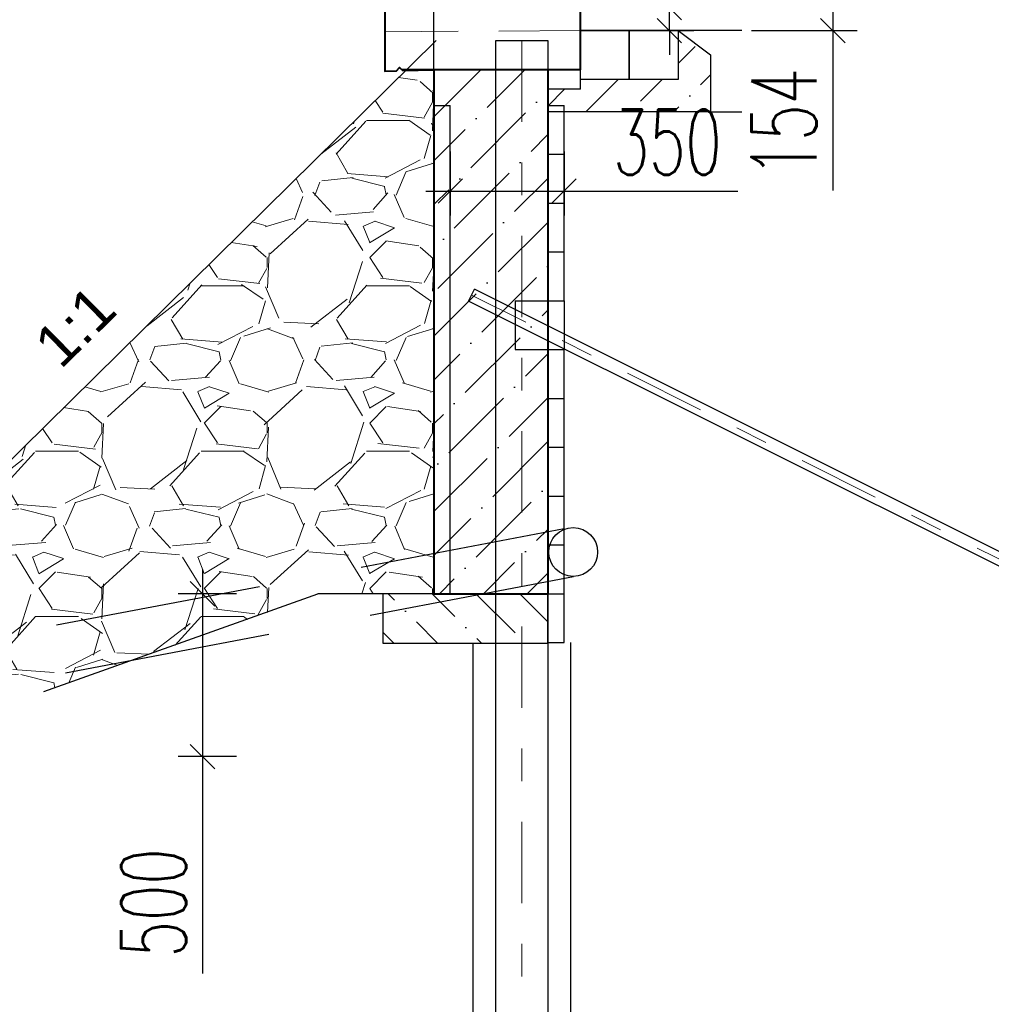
# Model space of a CAD drawing. Header units: metres. Extents: x -912764 to -454925, y -2226138 to -1112338.
# Tile 28 of 256: x -456325.24 to -456322.26, y -1113151.42 to -1113148.4. Entities that reach past the tile are written whole.
import ezdxf
from ezdxf.enums import TextEntityAlignment as Align

# ---------------------------------------------------------------- set-up
doc = ezdxf.new("R2010")
doc.units = ezdxf.units.M
for name, pattern in [('DASHDOT', [1, 0.5, -0.25, 0, -0.25]), ('DASHED2', [0.375, 0.25, -0.125]), ('SOLID', [0]), ('ČÁRKOVANÁ', [19.05, 12.7, -6.35]), ('ČÁRKOVANÁX2', [38.1, 25.4, -12.7])]:
    doc.linetypes.add(name, pattern=pattern)
for name, color, linetype in [('99_ROZPISKA', 7, 'Continuous'), ('_A_fasada plech', 7, 'Continuous'), ('C3D_ZPR', 7, 'Continuous'), ('OZ', 3, 'Continuous')]:
    doc.layers.add(name, color=color, linetype=linetype)
doc.layers.add('_NOVÝ STAV', color=1, linetype='Continuous', lineweight=30)
doc.layers.add('PDF2_13', color=140, linetype='Continuous', true_color=0x00bfff)
doc.layers.add('PDF_OZ', color=140, linetype='Continuous', true_color=0x00bfff)
doc.styles.add('Arial', font='arial.ttf', dxfattribs={"width": 0.8})
doc.styles.add('StandardUzky', font='simplex.shx', dxfattribs={"width": 0.65})
doc.styles.add('znacky', font='arial.ttf')
doc.dimstyles.new('1000', dxfattribs={"dimscale": 0.5, "dimtxt": 1, "dimasz": 0.6, "dimexe": 0.3, "dimexo": 0.5, "dimgap": 0.5, "dimtad": 1, "dimzin": 1, "dimdsep": 46, "dimtxsty": 'znacky', "dimblk": 'OBLIQUE', "dimcen": 1, "dimdle": 0.3, "dimclrd": 256, "dimclre": 256, "dimclrt": 256, "dimadec": 3, "dimazin": 0, "dimtfac": 1, "dimtmove": 0, "dimatfit": 3, "dimldrblk": 'OBLIQUE', "dimfxl": 1, "dimlwd": -1, "dimlwe": -1, "dimarcsym": 0})

# ---------------------------------------------------------------- blocks, each defined once
blk = doc.blocks.new('_Oblique')
at = {"color": 0, "linetype": 'ByBlock', "lineweight": -2}
blk.add_line((-0.5, -0.5), (0.5, 0.5), dxfattribs=at)
blk = doc.blocks.new('*D294')
at = {"layer": 'C3D_ZPR', "color": 1, "transparency": 16777216}
for p, q in [((-456323.2456, -1113148.3633), (-456323.2456, -1113147.8778)), ((-456323.3628, -1113148.3633), (-456323.1706, -1113148.3633)), ((-456323.2456, -1113148.4333), (-456323.2456, -1113148.3633)), ((-456323.3628, -1113148.4333), (-456323.1706, -1113148.4333)), ((-456323.2456, -1113148.4333), (-456323.2456, -1113148.5083))]:
    blk.add_line(p, q, dxfattribs=at)
at = {"layer": 'Defpoints', "color": 0, "lineweight": 50, "transparency": 16777216}
for p in [(-456323.6128, -1113148.3633), (-456323.6128, -1113148.4333), (-456323.2456, -1113148.4333)]:
    blk.add_point(p, dxfattribs=at)
at = {"layer": 'C3D_ZPR', "color": 1, "transparency": 16777216, "xscale": 0.075, "yscale": 0.075, "zscale": 0.075}
for p, rotation in [((-456323.2456, -1113148.3633), 270), ((-456323.2456, -1113148.4333), 90)]:
    blk.add_blockref('_Oblique', p, dxfattribs=dict(at, rotation=rotation))
at = {"layer": 'C3D_ZPR', "color": 1, "transparency": 16777216, "insert": (-456323.3956, -1113148.033), "char_height": 0.2, "attachment_point": 5, "rotation": 90, "style": 'StandardUzky'}
blk.add_mtext('70', dxfattribs=at)
blk = doc.blocks.new('*D302')
at = {"layer": 'C3D_ZPR', "color": 1, "transparency": 16777216}
for p, q in [((-456322.7437, -1113148.204), (-456322.7437, -1113148.4333)), ((-456322.9937, -1113148.279), (-456322.6687, -1113148.279)), ((-456322.9937, -1113148.4333), (-456322.6687, -1113148.4333)), ((-456322.7437, -1113148.4333), (-456322.7437, -1113148.924))]:
    blk.add_line(p, q, dxfattribs=at)
at = {"layer": 'Defpoints', "color": 0, "lineweight": 50, "transparency": 16777216}
for p in [(-456323.5489, -1113148.279), (-456323.5192, -1113148.4333), (-456322.7437, -1113148.4333)]:
    blk.add_point(p, dxfattribs=at)
at = {"layer": 'C3D_ZPR', "color": 1, "transparency": 16777216, "xscale": 0.075, "yscale": 0.075, "zscale": 0.075}
for p, rotation in [((-456322.7437, -1113148.279), 90), ((-456322.7437, -1113148.4333), 270)]:
    blk.add_blockref('_Oblique', p, dxfattribs=dict(at, rotation=rotation))
at = {"layer": 'C3D_ZPR', "color": 1, "transparency": 16777216, "insert": (-456322.8937, -1113148.7161), "char_height": 0.2, "attachment_point": 5, "rotation": 90, "style": 'StandardUzky'}
blk.add_mtext('154', dxfattribs=at)
blk = doc.blocks.new('*D295')
at = {"layer": 'C3D_ZPR', "color": 1, "transparency": 16777216}
for p, q in [((-456324.6797, -1113150.0882), (-456324.6797, -1113150.6632)), ((-456324.5756, -1113150.1632), (-456324.7547, -1113150.1632)), ((-456324.5756, -1113150.6632), (-456324.7547, -1113150.6632)), ((-456324.6797, -1113150.6632), (-456324.6797, -1113151.3297))]:
    blk.add_line(p, q, dxfattribs=at)
at = {"layer": 'Defpoints', "color": 0, "lineweight": 50, "transparency": 16777216}
for p in [(-456324.3256, -1113150.1632), (-456324.6797, -1113150.6632), (-456324.3256, -1113150.6632)]:
    blk.add_point(p, dxfattribs=at)
at = {"layer": 'C3D_ZPR', "color": 1, "transparency": 16777216, "xscale": 0.075, "yscale": 0.075, "zscale": 0.075}
for p, rotation in [((-456324.6797, -1113150.1632), 90), ((-456324.6797, -1113150.6632), 270)]:
    blk.add_blockref('_Oblique', p, dxfattribs=dict(at, rotation=rotation))
at = {"layer": 'C3D_ZPR', "color": 1, "transparency": 16777216, "insert": (-456324.8297, -1113151.1125), "char_height": 0.2, "attachment_point": 5, "rotation": 90, "style": 'StandardUzky'}
blk.add_mtext('500', dxfattribs=at)
blk = doc.blocks.new('*D296')
at = {"layer": 'C3D_ZPR', "color": 1, "transparency": 16777216}
for p, q in [((-456323.9188, -1113148.8042), (-456323.9188, -1113149.0011)), ((-456323.5692, -1113148.8042), (-456323.5692, -1113149.0011)), ((-456323.9938, -1113148.9261), (-456323.5692, -1113148.9261)), ((-456323.5692, -1113148.9261), (-456323.035, -1113148.9261))]:
    blk.add_line(p, q, dxfattribs=at)
at = {"layer": 'Defpoints', "color": 0, "lineweight": 50, "transparency": 16777216}
for p in [(-456323.9188, -1113148.5542), (-456323.5692, -1113148.5542), (-456323.5692, -1113148.9261)]:
    blk.add_point(p, dxfattribs=at)
at = {"layer": 'C3D_ZPR', "color": 1, "transparency": 16777216, "xscale": 0.075, "yscale": 0.075, "zscale": 0.075, "rotation": 180}
blk.add_blockref('_Oblique', (-456323.9188, -1113148.9261), dxfattribs=at)
at = {"layer": 'C3D_ZPR', "color": 1, "transparency": 16777216, "xscale": 0.075, "yscale": 0.075, "zscale": 0.075}
blk.add_blockref('_Oblique', (-456323.5692, -1113148.9261), dxfattribs=at)
at = {"layer": 'C3D_ZPR', "color": 1, "transparency": 16777216, "insert": (-456323.2521, -1113148.7761), "char_height": 0.2, "attachment_point": 5, "style": 'StandardUzky'}
blk.add_mtext('350', dxfattribs=at)

msp = doc.modelspace()

# ---------------------------------------------------------------- hatches: boundary and pattern name
at = {"layer": '_A_fasada plech', "linetype": 'ČÁRKOVANÁ', "lineweight": 5}
h = msp.add_hatch(dxfattribs=at)
h.set_pattern_fill('GRAVEL', color=1, scale=0.02)
h.set_pattern_definition([(228.0127875, (-12.61069, -82.332996), (-4.0640000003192, -4.5719999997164), [0.068344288, -6.76609672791]), (184.969741, (-12.656411, -82.383796), (6.0959999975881, 0.5080000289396), [0.117280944, -11.6108097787]), (132.5104471, (-12.77325, -82.393956), (5.0800000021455, -5.5879999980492), [0.082696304, -8.18694455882]), (267.273689, (-12.971371, -82.520956), (0.50800000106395, 10.15999999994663), [0.106800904, -10.57328748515]), (292.83365418, (-12.976451, -82.627636), (-2.5400000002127, 6.0959999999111), [0.10472674, -10.36796154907]), (357.273689, (-12.935811, -82.724156), (-10.15999999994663, 0.50800000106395), [0.106800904, -10.57328748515]), (37.69424047, (-12.829131, -82.729236), (-6.60399999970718, -5.08000000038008), [0.141238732, -13.98262306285]), (72.25532837, (-12.717371, -82.642876), (3.55600000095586, 11.17599999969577), [0.133343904, -13.20105132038]), (121.42956562, (-12.676731, -82.515876), (-4.0640000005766, 6.6039999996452), [0.1071626, -10.60910913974]), (175.2363583, (-12.73261, -82.424436), (5.5879999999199, -0.5080000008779), [0.122342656, -5.99478739]), (222.3974378, (-12.854531, -82.414276), (-6.09599999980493, -5.5880000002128), [0.158215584, -15.66335450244]), (138.81407483, (-12.46845, -82.526036), (-3.5559999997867, 3.0480000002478), [0.054000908, -5.34611316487]), (171.4692344, (-12.509091, -82.490476), (6.60400000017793, -1.01599999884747), [0.102736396, -10.1709277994]), (225, (-12.6107, -82.47524), (-7e-17, -0.508), [0.071841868, -0.64657862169]), (203.19859051, (-12.64625, -82.414276), (2.5400000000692, 1.015999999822), [0.038688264, -3.83012447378]), (291.80140949, (-12.68181, -82.42952), (-0.508000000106, 1.5239999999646), [0.054713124, -2.680950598]), (30.96375653, (-12.66149, -82.48032), (1.524000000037, 1.015999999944), [0.088863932, -2.87325963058]), (161.56505118, (-12.58529, -82.4346), (1.016000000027, -0.507999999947), [0.064257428, -1.54217962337]), (16.389540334, (-12.97645, -82.429516), (5.08, 1.52400000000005), [0.0900176, -8.9117653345]), (70.34617594, (-12.89009, -82.404116), (-2.0320000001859, -5.5879999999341), [0.075519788, -7.47644313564]), (293.19859051, (-12.58529, -82.332996), (-1.0159999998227, 2.540000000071), [0.07737602, -3.79143671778]), (343.61045967, (-12.55481, -82.404116), (-5.08000000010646, 1.5239999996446), [0.0900176, -8.9117653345]), (339.44395478, (-12.97645, -82.744476), (-2.54, 1.016), [0.08680704, -4.25354686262]), (294.7751406, (-12.89517, -82.774956), (-2.5400000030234, 5.5879999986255), [0.072734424, -7.20071867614]), (66.80140949, (-12.58021, -82.840996), (1.0159999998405, 2.540000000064), [0.07737602, -3.79143671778]), (17.35402464, (-12.54973, -82.769876), (-6.6039999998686, -2.0320000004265), [0.085156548, -8.43047519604]), (69.44395478, (-12.82913, -82.840996), (-1.0160000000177, -2.539999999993), [0.04340352, -4.29695038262]), (101.309932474, (-12.61069, -82.841), (-0.508, 2.032), [0.02590292, -2.5643989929]), (165.963756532, (-12.61577, -82.8156), (1.524, -0.508), [0.10472674, -1.98981091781]), (186.00900596, (-12.71737, -82.790196), (5.0799999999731, 0.5080000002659), [0.0970534, -9.60827297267]), (303.69006753, (-12.66149, -82.52604), (-0.50800000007, 1.015999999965), [0.073264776, -1.75835527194]), (353.15722659, (-12.620851, -82.586996), (8.63600000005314, -1.01599999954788), [0.127911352, -12.663201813]), (60.9453959, (-12.49385, -82.602236), (-2.032000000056, -3.555999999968), [0.052301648, -5.17787846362]), (90, (-12.46845, -82.5565), (-0.508, 0.508), [0.03048, -0.47752]), (120.25643716, (-12.72753, -82.774956), (2.0319999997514, -3.556000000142), [0.070573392, -6.98678815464]), (48.0127875, (-12.76309, -82.713996), (4.0640000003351, 4.571999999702), [0.136688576, -6.69775243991]), (0, (-12.67165, -82.6124), (0.508, 0.508), [0.13208, -0.37592]), (325.3048465, (-12.53957, -82.612396), (5.0800000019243, -3.5559999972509), [0.080321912, -7.95186334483]), (254.0546041, (-12.47353, -82.658116), (-0.5079999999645, -2.032000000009), [0.073965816, -3.62433000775]), (207.64597536, (-12.493851, -82.729236), (-9.65200000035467, -5.07999999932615), [0.12042902, -11.92249288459]), (175.42607874, (-12.600531, -82.785116), (-6.60399999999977, 0.5079999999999), [0.127405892, -12.61316929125])])
h.paths.add_polyline_path([(-456326.1328, -1113150.6036), (-456325.167, -1113150.4636), (-456324.3256, -1113150.1657), (-456324.3256, -1113150.1632), (-456323.9688, -1113150.1632), (-456323.9699, -1113148.5542), (-456324.0559, -1113148.5559)])
at = {"layer": '_NOVÝ STAV', "linetype": 'ČÁRKOVANÁ'}
h = msp.add_hatch(dxfattribs=at)
h.set_pattern_fill('ANSI36', color=256, scale=0.03)
h.set_pattern_definition([(45, (-12.97645, -82.841), (0.050513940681, 0.185217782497), [0.238125, -0.047625, 0, -0.047625])])
h.paths.add_polyline_path([(-456323.2192, -1113148.4333), (-456323.2192, -1113148.5833), (-456323.3692, -1113148.5833), (-456323.5192, -1113148.5833), (-456323.5192, -1113148.6133), (-456323.6192, -1113148.6133), (-456323.6192, -1113148.6833), (-456323.1192, -1113148.6833), (-456323.1192, -1113148.5083)])
at = {"layer": '_NOVÝ STAV', "linetype": 'SOLID'}
h = msp.add_hatch(dxfattribs=at)
h.set_pattern_fill('ANSI36', color=8, scale=0.03)
h.set_pattern_definition([(45, (-5.21305, -107.359695), (0.050513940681, 0.185217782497), [0.238125, -0.047625, 0, -0.047625])])
h.paths.add_polyline_path([(-456323.6192, -1113148.5542), (-456323.9688, -1113148.5542), (-456323.9688, -1113150.1632), (-456323.6192, -1113150.1632)])
h = msp.add_hatch(dxfattribs=at)
h.set_pattern_fill('ANSI36', color=8, scale=0.03, angle=90)
h.set_pattern_definition([(135, (-72.27744, -82.841), (-0.185217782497, 0.050513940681), [0.238125, -0.047625, 0, -0.047625])])
h.paths.add_polyline_path([(-456323.6192, -1113150.1632), (-456324.126, -1113150.1632), (-456324.126, -1113150.3149), (-456323.6192, -1113150.3132)])

# ---------------------------------------------------------------- linework, layer by layer
at = {"layer": '_NOVÝ STAV', "linetype": 'ČÁRKOVANÁ', "lineweight": -3, "ltscale": 0.05}
for p, q in [((-456323.5686, -1113149.9635), (-456325.9409, -1113150.4144)), ((-456323.5406, -1113150.1108), (-456326.1328, -1113150.6036))]:
    msp.add_line(p, q, dxfattribs=at)
at = {"layer": '_NOVÝ STAV', "linetype": 'ČÁRKOVANÁ', "lineweight": -3}
msp.add_line((-456325.167, -1113150.4636), (-456324.3256, -1113150.1632), dxfattribs=at)
at = {"layer": '_NOVÝ STAV', "linetype": 'SOLID'}
for p, q in [((-456323.9688, -1113150.1632), (-456324.3256, -1113150.1632)), ((-456324.126, -1113150.1632), (-456324.126, -1113150.3149)), ((-456323.6192, -1113150.3149), (-456323.6192, -1113150.1652)), ((-456324.126, -1113150.3149), (-456323.6192, -1113150.3149))]:
    msp.add_line(p, q, dxfattribs=at)
at = {"layer": '_NOVÝ STAV', "linetype": 'ČÁRKOVANÁ', "ltscale": 0.3}
msp.add_lwpolyline([(-456323.2192, -1113148.4333), (-456323.1192, -1113148.5083), (-456323.1192, -1113148.6833), (-456323.6192, -1113148.6833)], dxfattribs=at)
at = {"layer": '_NOVÝ STAV', "ltscale": 0.3, "flags": 128}
for points in [[(-456323.0235, -1113148.4333), (-456323.5192, -1113148.4333)], [(-456323.1192, -1113148.6833), (-456323.0235, -1113148.6833)]]:
    msp.add_lwpolyline(points, dxfattribs=at)
at = {"layer": '_NOVÝ STAV', "linetype": 'ČÁRKOVANÁ', "ltscale": 0.3}
for points in [[(-456323.5192, -1113148.4333), (-456323.3692, -1113148.4333), (-456323.3692, -1113148.5833), (-456323.5192, -1113148.5833)], [(-456323.3692, -1113148.4333), (-456323.2192, -1113148.4333), (-456323.2192, -1113148.5833), (-456323.3692, -1113148.5833)]]:
    msp.add_lwpolyline(points, close=True, dxfattribs=at)
at = {"layer": '_NOVÝ STAV', "lineweight": -3}
msp.add_circle((-456323.5411, -1113150.0349), 0.075, dxfattribs=at)
at = {"layer": 'OZ', "color": 5}
for p, q in [((-456323.9698, -1113148.3633), (-456323.97, -1113148.6633)), ((-456323.5192, -1113148.6133), (-456323.5192, -1113148.3633)), ((-456323.5192, -1113148.6133), (-456323.6192, -1113148.6133)), ((-456323.9703, -1113148.6632), (-456323.9188, -1113148.6632)), ((-456323.9192, -1113150.1632), (-456323.9188, -1113148.6632)), ((-456323.9192, -1113150.1632), (-456323.6192, -1113150.1632))]:
    msp.add_line(p, q, dxfattribs=at)
at = {"layer": 'OZ', "color": 1}
for p, q in [((-456323.9619, -1113148.4633), (-456326.1328, -1113150.6036)), ((-456323.7792, -1113148.4633), (-456323.6192, -1113148.4633)), ((-456323.7792, -1113154.4633), (-456323.7792, -1113148.4633)), ((-456323.6192, -1113148.4633), (-456323.6192, -1113154.4633)), ((-456323.8628, -1113149.264), (-456323.8447, -1113149.2278)), ((-456316.7015, -1113152.7994), (-456323.8447, -1113149.2278)), ((-456316.7195, -1113152.8355), (-456323.8628, -1113149.2639)), ((-456323.7197, -1113149.2633), (-456323.7197, -1113149.4133)), ((-456323.7192, -1113149.2633), (-456323.6192, -1113149.2633)), ((-456323.7192, -1113149.4133), (-456323.6192, -1113149.4133))]:
    msp.add_line(p, q, dxfattribs=at)
at = {"layer": 'OZ', "color": 6, "linetype": 'DASHDOT', "lineweight": 15, "ltscale": 0.5}
for p, q in [((-456323.6992, -1113148.4633), (-456323.6992, -1113154.4633)), ((-456316.7106, -1113152.8176), (-456323.8538, -1113149.246))]:
    msp.add_line(p, q, dxfattribs=at)
at = {"layer": 'OZ', "color": 140, "lineweight": 25}
for p, q in [((-456323.6192, -1113148.8133), (-456323.6192, -1113148.6633)), ((-456323.6192, -1113148.6633), (-456323.5692, -1113148.6633)), ((-456323.6192, -1113148.8133), (-456323.6192, -1113148.6633)), ((-456323.5692, -1113148.9633), (-456323.5692, -1113148.6633)), ((-456323.6192, -1113148.8133), (-456323.5692, -1113148.8133)), ((-456323.6192, -1113148.9633), (-456323.6192, -1113148.8133)), ((-456323.6192, -1113148.8133), (-456323.5692, -1113148.8133)), ((-456323.6192, -1113148.9633), (-456323.5692, -1113148.9633)), ((-456323.6192, -1113149.1133), (-456323.6192, -1113148.9633)), ((-456323.6192, -1113148.9633), (-456323.5692, -1113148.9633)), ((-456323.5692, -1113149.1133), (-456323.5692, -1113148.9633)), ((-456323.6192, -1113149.1133), (-456323.5692, -1113149.1133)), ((-456323.6192, -1113149.2633), (-456323.6192, -1113149.1133)), ((-456323.6192, -1113149.1133), (-456323.5692, -1113149.1133)), ((-456323.5692, -1113149.2633), (-456323.5692, -1113149.1133)), ((-456323.6192, -1113149.2633), (-456323.5692, -1113149.2633)), ((-456323.6192, -1113149.2633), (-456323.5692, -1113149.2633)), ((-456323.6192, -1113149.5633), (-456323.6192, -1113149.4133)), ((-456323.6192, -1113149.4133), (-456323.5692, -1113149.4133)), ((-456323.6192, -1113149.5633), (-456323.6192, -1113149.4133)), ((-456323.6192, -1113149.4133), (-456323.5692, -1113149.4133)), ((-456323.5692, -1113149.8633), (-456323.5692, -1113149.4133)), ((-456323.6192, -1113149.5633), (-456323.5692, -1113149.5633)), ((-456323.6192, -1113149.7133), (-456323.6192, -1113149.5633)), ((-456323.6192, -1113149.5633), (-456323.5692, -1113149.5633)), ((-456323.6192, -1113149.7133), (-456323.5692, -1113149.7133)), ((-456323.6192, -1113149.8633), (-456323.6192, -1113149.7133)), ((-456323.6192, -1113149.7133), (-456323.5692, -1113149.7133)), ((-456323.6192, -1113149.8632), (-456323.5692, -1113149.8632)), ((-456323.6192, -1113150.0132), (-456323.6192, -1113149.8632)), ((-456323.6192, -1113149.8633), (-456323.5692, -1113149.8633)), ((-456323.5692, -1113150.0132), (-456323.5692, -1113149.8632)), ((-456323.6192, -1113150.0132), (-456323.5692, -1113150.0132)), ((-456323.6192, -1113150.1632), (-456323.6192, -1113150.0132)), ((-456323.6192, -1113150.0132), (-456323.5692, -1113150.0132)), ((-456323.5692, -1113150.3132), (-456323.5692, -1113150.0132)), ((-456323.6192, -1113150.1632), (-456323.5692, -1113150.1632)), ((-456323.6192, -1113150.3132), (-456323.5692, -1113150.3132))]:
    msp.add_line(p, q, dxfattribs=at)
at = {"layer": 'OZ', "color": 1, "lineweight": 30}
msp.add_line((-456323.5692, -1113149.2633), (-456323.5692, -1113149.4133), dxfattribs=at)
at = {"layer": 'OZ', "color": 1, "linetype": 'ČÁRKOVANÁX2', "lineweight": 25, "ltscale": 0.05}
for p, q in [((-456323.5492, -1113150.3132), (-456323.5492, -1113154.4633)), ((-456323.8492, -1113150.3149), (-456323.8492, -1113154.4633))]:
    msp.add_line(p, q, dxfattribs=at)
at = {"layer": 'PDF2_13', "color": 1, "linetype": 'Continuous', "lineweight": 40}
for p, q in [((-456323.5192, -1113148.5542), (-456324.069, -1113148.5542)), ((-456323.6192, -1113148.5542), (-456323.6192, -1113150.1632)), ((-456323.9688, -1113150.1632), (-456323.6192, -1113150.1632))]:
    msp.add_line(p, q, dxfattribs=at)
msp.add_lwpolyline([(-456323.5192, -1113148.5542), (-456323.5192, -1113148.3108), (-456323.5489, -1113148.279), (-456324.0696, -1113148.2589), (-456324.1194, -1113148.3065), (-456324.1194, -1113148.5584), (-456324.0844, -1113148.5574), (-456324.0749, -1113148.5468), (-456324.0643, -1113148.5563), (-456323.9688, -1113148.5542), (-456323.9688, -1113150.1632)], dxfattribs=at)
at = {"layer": 'PDF_OZ', "linetype": 'DASHED2', "lineweight": 0}
msp.add_line((-456323.5192, -1113148.4333), (-456324.1194, -1113148.4367), dxfattribs=at)

# ---------------------------------------------------------------- texts
at = {"layer": '99_ROZPISKA', "color": 1, "style": 'Arial'}
msp.add_text('1:1', height=0.13, rotation=44.5937, dxfattribs=at).set_placement((-456325.1613, -1113149.43), align=Align.MIDDLE_LEFT)

# ---------------------------------------------------------------- dimensions: what is measured, and where the dimension line sits
at = {"layer": 'C3D_ZPR'}
for base, p1, p2, picture, middle in [((-456323.2456, -1113148.4333), (-456323.6128, -1113148.3633), (-456323.6128, -1113148.4333), '*D294', (-456323.2456, -1113148.033)), ((-456324.6797, -1113150.6632), (-456324.3256, -1113150.1632), (-456324.3256, -1113150.6632), '*D295', (-456324.6797, -1113151.1125))]:
    dim = msp.add_linear_dim(base=base, p1=p1, p2=p2, angle=90, dimstyle='1000', override={"dimtxt": 0.4, "dimasz": 0.15, "dimexe": 0.15, "dimgap": 0.1, "dimdec": 0, "dimlfac": 1000, "dimdsep": 44, "dimtxsty": 'StandardUzky', "dimdle": 0.15, "dimclrd": 1, "dimclre": 1, "dimclrt": 1, "dimfxl": 0.5, "dimfxlon": 1}, dxfattribs=at)
    dim.commit()
    dim.dimension.update_dxf_attribs({"geometry": picture, "text_midpoint": middle, "dimtype": 160})
dim = msp.add_linear_dim(base=(-456322.7437, -1113148.4333), p1=(-456323.5489, -1113148.279), p2=(-456323.5192, -1113148.4333), angle=90, dimstyle='1000', override={"dimtxt": 0.4, "dimasz": 0.15, "dimexe": 0.15, "dimgap": 0.1, "dimdec": 0, "dimlfac": 1000, "dimdsep": 44, "dimtxsty": 'StandardUzky', "dimdle": 0.15, "dimclrd": 1, "dimclre": 1, "dimclrt": 1, "dimfxl": 0.5, "dimfxlon": 1}, dxfattribs=at)
dim.commit()
dim.dimension.update_dxf_attribs({"geometry": '*D302', "text_midpoint": (-456322.8937, -1113148.7161)})
dim = msp.add_linear_dim(base=(-456323.5692, -1113148.9261), p1=(-456323.9188, -1113148.5542), p2=(-456323.5692, -1113148.5542), dimstyle='1000', override={"dimtxt": 0.4, "dimasz": 0.15, "dimexe": 0.15, "dimgap": 0.1, "dimdec": 0, "dimlfac": 1000, "dimdsep": 44, "dimtxsty": 'StandardUzky', "dimdle": 0.15, "dimclrd": 1, "dimclre": 1, "dimclrt": 1, "dimfxl": 0.5, "dimfxlon": 1}, dxfattribs=at)
dim.commit()
dim.dimension.update_dxf_attribs({"geometry": '*D296', "text_midpoint": (-456323.2521, -1113148.9261), "dimtype": 160})

doc.saveas('drawing.dxf')
